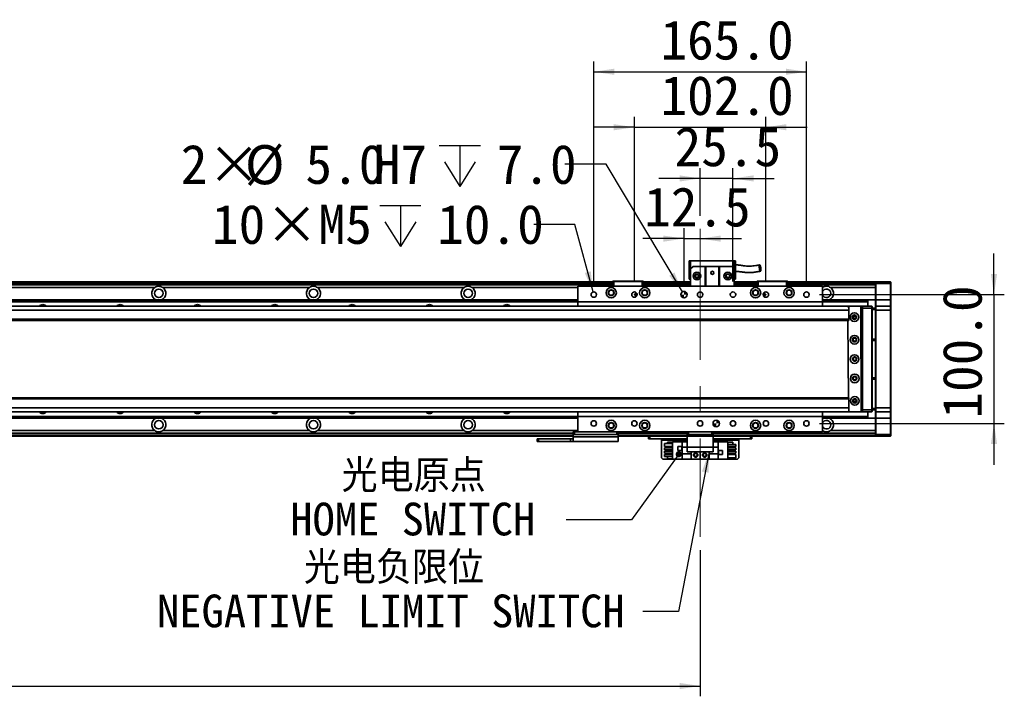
# Model space of a CAD drawing. Header units: millimetres. Extents: x 40 to 3320, y 40 to 2336.
# Tile 8 of 10: x 1763 to 2527, y 1539 to 2064. Entities that reach past the tile are written whole.
import ezdxf

# ---------------------------------------------------------------- set-up
doc = ezdxf.new("R2010")
doc.units = ezdxf.units.MM
doc.header["$LTSCALE"] = 8
doc.linetypes.add('CENTERX2', pattern=[20.32, 12.7, -2.54, 2.54, -2.54])
doc.layers.add('黑色实线', color=7, linetype='Continuous')
doc.styles.add('SLDTEXTSTYLE8', font='txt')
doc.styles.add('SLDTEXTSTYLE9', font='txt', dxfattribs={"bigfont": 'bigfont'})
doc.dimstyles.new('SLDDIMSTYLE0', dxfattribs={"dimtxt": 30.4, "dimasz": 16, "dimexe": 0, "dimexo": 0.0625, "dimgap": 7.6, "dimtad": 2, "dimdec": 1, "dimrnd": 1e-09, "dimzin": 4, "dimdsep": 46, "dimtxsty": 'SLDTEXTSTYLE8', "dimsah": 1, "dimcen": 0.09, "dimadec": 0, "dimazin": 1, "dimtfac": 1, "dimtdec": 1, "dimtmove": 0, "dimatfit": 0, "dimfxl": 0, "dimfrac": 2, "dimtolj": 1, "dimtzin": 12, "dimarcsym": 0})
doc.dimstyles.new('SLDDIMSTYLE1', dxfattribs={"dimtxt": 30.4, "dimasz": 16, "dimexe": 0, "dimexo": 0.0625, "dimgap": 7.6, "dimtad": 2, "dimdec": 1, "dimrnd": 1e-09, "dimzin": 12, "dimdsep": 46, "dimtxsty": 'SLDTEXTSTYLE8', "dimsah": 1, "dimcen": 0.09, "dimadec": 0, "dimazin": 3, "dimtfac": 1, "dimtdec": 1, "dimtmove": 0, "dimatfit": 0, "dimfxl": 0, "dimfrac": 2, "dimtolj": 1, "dimtzin": 12, "dimarcsym": 0})
doc.dimstyles.new('SLDDIMSTYLE2', dxfattribs={"dimtxt": 0.18, "dimasz": 4.8, "dimexe": 0, "dimexo": 0.0625, "dimgap": 0, "dimtad": 0, "dimtih": 1, "dimtoh": 1, "dimdec": 0, "dimrnd": 1e-09, "dimzin": 0, "dimdsep": 46, "dimtxsty": 'Standard', "dimblk1": 'DOT', "dimblk2": 'DOT', "dimsah": 1, "dimcen": 0.09, "dimadec": 0, "dimazin": 0, "dimtfac": 4.8, "dimtdec": 0, "dimtofl": 0, "dimtmove": 0, "dimatfit": 3, "dimldrblk": 'DOT', "dimfxl": 0, "dimfrac": 2, "dimtolj": 1, "dimtzin": 0, "dimarcsym": 0})
doc.dimstyles.new('SLDDIMSTYLE3', dxfattribs={"dimtxt": 0.18, "dimasz": 16, "dimexe": 0, "dimexo": 0.0625, "dimgap": 0, "dimtad": 0, "dimtih": 1, "dimtoh": 1, "dimdec": 0, "dimrnd": 1e-09, "dimzin": 0, "dimdsep": 46, "dimtxsty": 'Standard', "dimsah": 1, "dimcen": 0.09, "dimadec": 0, "dimazin": 0, "dimtfac": 16, "dimtdec": 0, "dimtofl": 0, "dimtmove": 0, "dimatfit": 3, "dimfxl": 0, "dimfrac": 2, "dimtolj": 1, "dimtzin": 0, "dimarcsym": 0})
doc.dimstyles.new('SLDDIMSTYLE4', dxfattribs={"dimtxt": 30.4, "dimasz": 16, "dimexe": 0, "dimexo": 0.0625, "dimgap": 7.6, "dimtad": 0, "dimtih": 1, "dimtoh": 1, "dimdec": 1, "dimrnd": 1e-09, "dimzin": 4, "dimdsep": 46, "dimtxsty": 'SLDTEXTSTYLE8', "dimsah": 1, "dimcen": 0, "dimadec": 0, "dimazin": 1, "dimtfac": 1, "dimtdec": 1, "dimtofl": 0, "dimtmove": 0, "dimatfit": 3, "dimfxl": 0, "dimfrac": 2, "dimtolj": 1, "dimtzin": 12, "dimarcsym": 0})
doc.dimstyles.new('SLDDIMSTYLE5', dxfattribs={"dimtxt": 30.4, "dimasz": 16, "dimexe": 0, "dimexo": 0.0625, "dimgap": 7.6, "dimtad": 0, "dimtih": 1, "dimtoh": 1, "dimdec": 1, "dimrnd": 1e-09, "dimzin": 12, "dimdsep": 46, "dimtxsty": 'SLDTEXTSTYLE8', "dimsah": 1, "dimcen": 0, "dimadec": 0, "dimazin": 3, "dimtfac": 1, "dimtdec": 1, "dimtofl": 0, "dimtmove": 0, "dimatfit": 3, "dimfxl": 0, "dimfrac": 2, "dimtolj": 1, "dimtzin": 12, "dimarcsym": 0})
doc.dimstyles.new('SLDDIMSTYLE6', dxfattribs={"dimtxt": 30.4, "dimasz": 16, "dimexe": 0, "dimexo": 0.0625, "dimgap": 7.6, "dimtad": 2, "dimdec": 1, "dimrnd": 1e-09, "dimzin": 4, "dimdsep": 46, "dimtxsty": 'SLDTEXTSTYLE8', "dimsah": 1, "dimcen": 0.09, "dimadec": 0, "dimazin": 1, "dimtfac": 1, "dimtdec": 1, "dimtofl": 0, "dimtmove": 0, "dimatfit": 3, "dimfxl": 0, "dimfrac": 2, "dimtolj": 1, "dimtzin": 12, "dimarcsym": 0})

# ---------------------------------------------------------------- blocks, each defined once
blk = doc.blocks.new('_D_11')
at = {"layer": '黑色实线'}
for p, q in [((2519.24, 1850.62), (2519.24, 1882.62)), ((2383.9, 1850.62), (2527.24, 1850.62)), ((2519.24, 1850.62), (2519.24, 1750.62)), ((2383.9, 1750.62), (2527.24, 1750.62)), ((2519.24, 1750.62), (2519.24, 1718.62))]:
    blk.add_line(p, q, dxfattribs=at)
for points in [[(2519.24, 1850.62), (2521.64, 1866.62), (2516.84, 1866.62)], [(2519.24, 1750.62), (2516.84, 1734.62), (2521.64, 1734.62)]]:
    blk.add_solid(points, dxfattribs=at)
at = {"layer": '黑色实线', "insert": (2479.35, 1754.38), "char_height": 30.4, "attachment_point": 1, "rotation": 90, "style": 'SLDTEXTSTYLE8'}
blk.add_mtext('100.0', dxfattribs=at)
blk = doc.blocks.new('_D_12')
at = {"layer": '黑色实线'}
for p, q in [((2278.74, 1860.78), (2278.74, 1902.09)), ((2278.74, 1894.09), (2246.74, 1894.09)), ((2278.74, 1894.09), (2291.24, 1894.09)), ((2291.24, 1894.09), (2323.24, 1894.09))]:
    blk.add_line(p, q, dxfattribs=at)
for points in [[(2278.74, 1894.09), (2262.74, 1896.49), (2262.74, 1891.69)], [(2291.24, 1894.09), (2307.24, 1891.69), (2307.24, 1896.49)]]:
    blk.add_solid(points, dxfattribs=at)
at = {"layer": '黑色实线', "insert": (2247.77, 1933.97), "char_height": 30.4, "attachment_point": 1, "style": 'SLDTEXTSTYLE8'}
blk.add_mtext('12.5', dxfattribs=at)
blk = doc.blocks.new('_D_13')
at = {"layer": '黑色实线'}
for p, q in [((2291.24, 1911.73), (2291.24, 1948.8)), ((2316.74, 1860.78), (2316.74, 1948.8)), ((2291.24, 1940.8), (2259.24, 1940.8)), ((2316.74, 1940.8), (2291.24, 1940.8)), ((2316.74, 1940.8), (2348.74, 1940.8))]:
    blk.add_line(p, q, dxfattribs=at)
for points in [[(2291.24, 1940.8), (2275.24, 1943.2), (2275.24, 1938.4)], [(2316.74, 1940.8), (2332.74, 1938.4), (2332.74, 1943.2)]]:
    blk.add_solid(points, dxfattribs=at)
at = {"layer": '黑色实线', "insert": (2271.41, 1980.69), "char_height": 30.4, "attachment_point": 1, "style": 'SLDTEXTSTYLE8'}
blk.add_mtext('25.5', dxfattribs=at)
blk = doc.blocks.new('_D_14')
at = {"layer": '黑色实线'}
for p, q in [((2240.24, 1860.78), (2240.24, 1988.54)), ((2342.24, 1860.78), (2342.24, 1988.54)), ((2240.24, 1980.54), (2208.24, 1980.54)), ((2240.24, 1980.54), (2342.24, 1980.54)), ((2342.24, 1980.54), (2374.24, 1980.54))]:
    blk.add_line(p, q, dxfattribs=at)
for points in [[(2240.24, 1980.54), (2224.24, 1982.94), (2224.24, 1978.14)], [(2342.24, 1980.54), (2358.24, 1978.14), (2358.24, 1982.94)]]:
    blk.add_solid(points, dxfattribs=at)
at = {"layer": '黑色实线', "insert": (2260.43, 2020.43), "char_height": 30.4, "attachment_point": 1, "style": 'SLDTEXTSTYLE8'}
blk.add_mtext('102.0', dxfattribs=at)
blk = doc.blocks.new('_D_15')
at = {"layer": '黑色实线'}
for p, q in [((2208.74, 1860.78), (2208.74, 2031.59)), ((2373.74, 1860.78), (2373.74, 2031.59)), ((2208.74, 2023.59), (2373.74, 2023.59))]:
    blk.add_line(p, q, dxfattribs=at)
for points in [[(2208.74, 2023.59), (2224.74, 2021.19), (2224.74, 2025.99)], [(2373.74, 2023.59), (2357.74, 2025.99), (2357.74, 2021.19)]]:
    blk.add_solid(points, dxfattribs=at)
at = {"layer": '黑色实线', "insert": (2260.43, 2063.48), "char_height": 30.4, "attachment_point": 1, "style": 'SLDTEXTSTYLE8'}
blk.add_mtext('165.0', dxfattribs=at)
blk = doc.blocks.new('SW_SYMBOL_HOLE_DEPTH')
at = {"layer": '黑色实线', "color": 0}
for p, q in [((0, 7000), (6400, 7000)), ((3200, 7000), (3200, 600)), ((800, 4440), (3200, 600)), ((5600, 4440), (3200, 600))]:
    blk.add_line(p, q, dxfattribs=at)
blk = doc.blocks.new('_D_18')
at = {"layer": '黑色实线'}
for p, q in [((2218.33, 1951.81), (2186.33, 1951.81)), ((2277.46, 1852.77), (2218.33, 1951.81))]:
    blk.add_line(p, q, dxfattribs=at)
blk.add_solid([(2277.46, 1852.77), (2271.32, 1867.74), (2267.2, 1865.28)], dxfattribs=at)
at = {"layer": '黑色实线', "xscale": 0.004985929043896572, "yscale": 0.004985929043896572, "zscale": 0.004985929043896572}
blk.add_blockref('SW_SYMBOL_HOLE_DEPTH', (2088.88, 1931.56), dxfattribs=at)
at = {"layer": '黑色实线', "char_height": 30.4, "attachment_point": 1, "style": 'SLDTEXTSTYLE8'}
for s, insert in [('2×', (1888.31, 1967)), ('%%c', (1938.05, 1966.7)), ('5.0', (1985.02, 1967)), ('H7', (2037.96, 1967)), ('7.0', (2133.38, 1967))]:
    blk.add_mtext(s, dxfattribs=dict(at, insert=insert))
blk = doc.blocks.new('_D_19')
at = {"layer": '黑色实线'}
for p, q in [((491.24, 1684.72), (491.24, 1538.82)), ((2291.24, 1652.35), (2291.24, 1538.82)), ((491.24, 1546.82), (2291.24, 1546.82))]:
    blk.add_line(p, q, dxfattribs=at)
for points in [[(491.24, 1546.82), (507.24, 1544.42), (507.24, 1549.22)], [(2291.24, 1546.82), (2275.24, 1549.22), (2275.24, 1544.42)]]:
    blk.add_solid(points, dxfattribs=at)
at = {"layer": '黑色实线', "insert": (1328.56, 1586.71), "char_height": 30.4, "attachment_point": 1, "style": 'SLDTEXTSTYLE8'}
blk.add_mtext('1800.0', dxfattribs=at)
blk = doc.blocks.new('_D_20')
at = {"layer": '黑色实线'}
for p, q in [((2194.15, 1905.09), (2162.15, 1905.09)), ((2208.2, 1852.65), (2194.15, 1905.09))]:
    blk.add_line(p, q, dxfattribs=at)
blk.add_solid([(2208.2, 1852.65), (2206.37, 1868.73), (2201.74, 1867.48)], dxfattribs=at)
at = {"layer": '黑色实线', "xscale": 0.004985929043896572, "yscale": 0.004985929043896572, "zscale": 0.004985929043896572}
blk.add_blockref('SW_SYMBOL_HOLE_DEPTH', (2042.74, 1884.97), dxfattribs=at)
at = {"layer": '黑色实线', "char_height": 30.4, "attachment_point": 1, "style": 'SLDTEXTSTYLE8'}
for s, insert in [('10×M5', (1912.49, 1920.41)), ('10.0', (2087.24, 1920.41))]:
    blk.add_mtext(s, dxfattribs=dict(at, insert=insert))
blk = doc.blocks.new('SW_NOTE_5')
at = {"layer": '黑色实线', "color": 0, "char_height": 25.4, "attachment_point": 2}
for s, insert, style in [('光电原点', (-118.23, 46.87), 'SLDTEXTSTYLE9'), ('HOME SWITCH', (-118.91, 13.29), 'SLDTEXTSTYLE8')]:
    blk.add_mtext(s, dxfattribs=dict(at, insert=insert, style=style))
blk = doc.blocks.new('_DOT')
at = {"color": 0, "linetype": 'ByBlock', "lineweight": -2}
blk.add_line((-0.5, 0), (-1, 0), dxfattribs=at)
at = {"color": 0, "linetype": 'ByBlock', "const_width": 0.5}
blk.add_lwpolyline([(-0.25, 0, 1), (0.25, 0, 1)], format="xyb", close=True, dxfattribs=at)
blk = doc.blocks.new('SW_NOTE_6')
at = {"layer": '黑色实线', "color": 0, "char_height": 25.4, "attachment_point": 2}
for s, insert, style in [('光电负限位', (-193.22, 46.7), 'SLDTEXTSTYLE9'), ('NEGATIVE LIMIT SWITCH', (-195.59, 13.12), 'SLDTEXTSTYLE8')]:
    blk.add_mtext(s, dxfattribs=dict(at, insert=insert, style=style))
blk = doc.blocks.new('SW_DOWELSYMBOL_2')
at = {"linetype": 'Continuous', "lineweight": 18}
h = blk.add_hatch(color=0, dxfattribs=at)
edge = h.paths.add_edge_path(flags=0)
edge.add_arc((0, 0), 2.5, 180, 270)
edge.add_line((0, -2.5), (0, 0))
edge.add_line((0, 0), (-2.5, 0))
h = blk.add_hatch(color=0, dxfattribs=at)
edge = h.paths.add_edge_path(flags=0)
edge.add_arc((0, 0), 2.5, 0, 90)
edge.add_line((0, 2.5), (0, 0))
edge.add_line((0, 0), (2.5, 0))
at = {"layer": '黑色实线', "color": 0}
blk.add_circle((0, 0), 2.5, dxfattribs=at)
blk = doc.blocks.new('SW_DOWELSYMBOL_3')
at = {"linetype": 'Continuous', "lineweight": 18}
h = blk.add_hatch(color=0, dxfattribs=at)
edge = h.paths.add_edge_path(flags=0)
edge.add_arc((0, 0), 2.5, 180, 270)
edge.add_line((0, -2.5), (0, 0))
edge.add_line((0, 0), (-2.5, 0))
h = blk.add_hatch(color=0, dxfattribs=at)
edge = h.paths.add_edge_path(flags=0)
edge.add_arc((0, 0), 2.5, 0, 90)
edge.add_line((0, 2.5), (0, 0))
edge.add_line((0, 0), (2.5, 0))
at = {"layer": '黑色实线', "color": 0}
blk.add_circle((0, 0), 2.5, dxfattribs=at)

msp = doc.modelspace()

# ---------------------------------------------------------------- linework, layer by layer
at = {"color": 7, "linetype": 'Continuous', "lineweight": 35}
for p, q in [((2282.74, 1876.92), (2283.74, 1876.92)), ((2282.74, 1876.92), (2282.74, 1862.52)), ((2283.74, 1870.52), (2283.74, 1876.92)), ((2283.74, 1876.92), (2317.74, 1876.92)), ((2285.74, 1872.52), (2283.74, 1870.52)), ((2285.74, 1872.52), (2295.24, 1872.52)), ((2295.24, 1857.12), (2295.24, 1872.52)), ((2295.24, 1872.52), (2295.74, 1872.52)), ((2295.74, 1872.52), (2295.74, 1857.12)), ((2305.74, 1872.52), (2295.74, 1872.52)), ((2305.74, 1857.12), (2305.74, 1872.52)), ((2305.74, 1872.52), (2306.24, 1872.52)), ((2306.24, 1872.52), (2306.24, 1857.12)), ((2306.24, 1872.52), (2315.74, 1872.52)), ((2317.74, 1870.52), (2315.74, 1872.52)), ((2317.74, 1876.92), (2318.74, 1876.92)), ((2317.74, 1876.92), (2317.74, 1870.52)), ((2318.74, 1862.52), (2318.74, 1876.92)), ((2283.74, 1870.52), (2283.74, 1857.12)), ((2317.74, 1870.52), (2317.74, 1857.12)), ((2223.24, 1860.62), (559.24, 1860.62)), ((559.24, 1860.42), (2223.24, 1860.42)), ((559.24, 1860.22), (2223.24, 1860.22)), ((2223.24, 1860.12), (559.24, 1860.12)), ((2223.24, 1858.12), (559.24, 1858.12)), ((2386.24, 1857.12), (2196.24, 1857.12)), ((2196.24, 1857.12), (2196.24, 1845.12)), ((2223.24, 1860.82), (2223.54, 1861.12)), ((2223.24, 1857.12), (2223.24, 1860.82)), ((2224.24, 1860.82), (2223.24, 1860.82)), ((2223.54, 1861.12), (2224.36, 1861.12)), ((2224.24, 1860.82), (2224.36, 1861.12)), ((2246.24, 1860.82), (2224.24, 1860.82)), ((2224.24, 1860.82), (2224.24, 1857.12)), ((2224.36, 1861.12), (2246.12, 1861.12)), ((2246.12, 1861.12), (2246.94, 1861.12)), ((2246.24, 1860.82), (2246.12, 1861.12)), ((2247.24, 1860.82), (2246.24, 1860.82)), ((2246.24, 1857.12), (2246.24, 1860.82)), ((2246.94, 1861.12), (2247.24, 1860.82)), ((2247.24, 1860.82), (2247.24, 1857.12)), ((2283.74, 1860.62), (2247.24, 1860.62)), ((2247.24, 1860.42), (2283.74, 1860.42)), ((2247.24, 1860.22), (2283.74, 1860.22)), ((2283.74, 1860.12), (2247.24, 1860.12)), ((2283.74, 1858.12), (2247.24, 1858.12)), ((2282.74, 1862.52), (2283.74, 1862.52)), ((2317.74, 1862.52), (2318.74, 1862.52)), ((2335.24, 1860.62), (2317.74, 1860.62)), ((2317.74, 1860.42), (2335.24, 1860.42)), ((2317.74, 1860.22), (2335.24, 1860.22)), ((2335.24, 1860.12), (2317.74, 1860.12)), ((2335.24, 1858.12), (2317.74, 1858.12)), ((2335.24, 1860.82), (2335.54, 1861.12)), ((2336.24, 1860.82), (2335.24, 1860.82)), ((2335.24, 1857.12), (2335.24, 1860.82)), ((2335.54, 1861.12), (2336.36, 1861.12)), ((2336.24, 1860.82), (2336.36, 1861.12)), ((2358.24, 1860.82), (2336.24, 1860.82)), ((2336.24, 1860.82), (2336.24, 1857.12)), ((2336.36, 1861.12), (2358.12, 1861.12)), ((2358.24, 1860.82), (2358.12, 1861.12)), ((2358.12, 1861.12), (2358.94, 1861.12)), ((2358.24, 1857.12), (2358.24, 1860.82)), ((2359.24, 1860.82), (2358.24, 1860.82)), ((2358.94, 1861.12), (2359.24, 1860.82)), ((2359.24, 1860.82), (2359.24, 1857.12)), ((2427.24, 1860.62), (2359.24, 1860.62)), ((2427.24, 1860.12), (2359.24, 1860.12)), ((2427.24, 1858.12), (2359.24, 1858.12)), ((2386.24, 1857.12), (2386.24, 1845.12)), ((2427.24, 1860.32), (2427.54, 1860.62)), ((2427.24, 1860.62), (2427.24, 1860.32)), ((2427.24, 1859.12), (2427.24, 1860.32)), ((2427.24, 1859.12), (2427.54, 1859.12)), ((2427.24, 1846.62), (2427.24, 1859.12)), ((2427.54, 1860.62), (2427.54, 1859.12)), ((2427.54, 1860.62), (2438.94, 1860.62)), ((2438.94, 1859.12), (2427.54, 1859.12)), ((2427.54, 1859.12), (2427.54, 1846.62)), ((2438.94, 1859.12), (2438.94, 1860.62)), ((2438.94, 1860.62), (2439.24, 1860.32)), ((2438.94, 1859.12), (2439.24, 1859.12)), ((2438.94, 1846.62), (2438.94, 1859.12)), ((2439.24, 1860.32), (2439.24, 1859.12)), ((2439.24, 1859.12), (2439.24, 1846.62)), ((1868.07, 1856.12), (1754.41, 1856.12)), ((1988.07, 1856.12), (1874.41, 1856.12)), ((2108.07, 1856.12), (1994.41, 1856.12)), ((2427.24, 1856.12), (2392.41, 1856.12)), ((2406.74, 1841.62), (375.74, 1841.62)), ((586.24, 1846.62), (2196.24, 1846.62)), ((586.24, 1846.32), (2196.24, 1846.32)), ((586.24, 1845.43), (2196.24, 1845.43)), ((586.24, 1845.13), (2196.24, 1845.13)), ((2386.24, 1845.12), (2196.24, 1845.12)), ((2196.24, 1845.12), (2196.24, 1841.62)), ((2386.24, 1847.01), (2386.96, 1846.62)), ((2386.24, 1846.62), (2421.24, 1846.62)), ((2386.24, 1846.32), (2421.24, 1846.32)), ((2386.24, 1845.43), (2421.24, 1845.43)), ((2386.24, 1845.13), (2421.24, 1845.13)), ((2386.24, 1845.12), (2386.24, 1841.62)), ((2406.35, 1841.6), (2405.85, 1841.09)), ((2405.85, 1841.09), (2405.85, 1840.98)), ((2415.35, 1841.65), (2406.35, 1841.6)), ((2406.74, 1841.62), (2406.74, 1841.6)), ((2407.04, 1841.62), (2407.02, 1841.6)), ((2407.04, 1841.6), (2407.04, 1841.62)), ((2407.04, 1841.62), (2411.04, 1841.62)), ((2415.85, 1841.15), (2415.35, 1841.65)), ((2415.37, 1841.62), (2417.24, 1841.62)), ((2417.24, 1841.32), (2415.67, 1841.32)), ((2416.28, 1760.15), (2415.85, 1841.15)), ((2417.24, 1840.12), (2417.24, 1841.62)), ((2417.24, 1841.62), (2424.44, 1841.62)), ((2421.24, 1846.62), (2421.24, 1846.32)), ((2427.24, 1846.62), (2421.24, 1846.62)), ((2421.24, 1846.32), (2421.24, 1845.43)), ((2421.24, 1845.43), (2421.24, 1845.13)), ((2421.24, 1845.13), (2421.24, 1841.62)), ((2424.44, 1840.12), (2424.44, 1841.62)), ((2424.74, 1841.32), (2424.44, 1841.62)), ((2424.74, 1841.32), (2424.74, 1840.12)), ((2427.24, 1846.62), (2427.54, 1846.62)), ((2427.24, 1841.32), (2427.24, 1846.62)), ((2427.54, 1841.62), (2427.24, 1841.32)), ((2427.24, 1838.62), (2427.24, 1841.32)), ((2427.54, 1846.62), (2427.54, 1841.62)), ((2427.54, 1846.62), (2438.94, 1846.62)), ((2427.54, 1841.62), (2427.54, 1838.62)), ((2427.54, 1841.62), (2438.94, 1841.62)), ((2438.94, 1841.62), (2438.94, 1846.62)), ((2438.94, 1846.62), (2439.24, 1846.62)), ((2438.94, 1838.62), (2438.94, 1841.62)), ((2438.94, 1841.62), (2439.24, 1841.32)), ((2439.24, 1846.62), (2439.24, 1841.32)), ((2439.24, 1841.32), (2439.24, 1838.62)), ((2406.74, 1838.62), (375.74, 1838.62)), ((2406.74, 1840.98), (2406.74, 1838.62)), ((2406.74, 1838.62), (2406.74, 1831.62)), ((2412.39, 1833.62), (2410.09, 1833.62)), ((2411.24, 1834.72), (2411.53, 1834.7)), ((2416.74, 1839.62), (2415.86, 1839.62)), ((2416.74, 1761.62), (2416.74, 1839.62)), ((2417.24, 1761.12), (2417.24, 1840.12)), ((2424.44, 1840.12), (2417.24, 1840.12)), ((2424.44, 1761.12), (2424.44, 1840.12)), ((2424.74, 1840.12), (2424.44, 1840.12)), ((2424.74, 1840.12), (2424.74, 1761.12)), ((2424.74, 1840.12), (2427.24, 1840.12)), ((2427.24, 1839.12), (2424.74, 1839.12)), ((2427.24, 1762.62), (2427.24, 1838.62)), ((2427.54, 1838.62), (2427.24, 1838.62)), ((2427.54, 1838.62), (2427.54, 1762.62)), ((2438.94, 1838.62), (2427.54, 1838.62)), ((2438.94, 1838.62), (2439.24, 1838.62)), ((2438.94, 1762.62), (2438.94, 1838.62)), ((2439.24, 1838.62), (2439.24, 1762.62)), ((2406.74, 1831.62), (375.74, 1831.62)), ((375.74, 1830.62), (2406.74, 1830.62)), ((2405.9, 1830.62), (2406.23, 1770.62)), ((2406.74, 1831.62), (2406.74, 1830.62)), ((2411.24, 1817.22), (2411.75, 1817.14)), ((2424.74, 1816.12), (2427.24, 1816.12)), ((2427.24, 1815.12), (2424.74, 1815.12)), ((2424.74, 1786.12), (2427.24, 1786.12)), ((2427.24, 1785.12), (2424.74, 1785.12)), ((2406.74, 1770.62), (375.74, 1770.62)), ((2406.74, 1769.62), (375.74, 1769.62)), ((2406.74, 1770.62), (2406.74, 1769.62)), ((2406.74, 1769.62), (2406.74, 1762.62)), ((2410.09, 1767.62), (2412.39, 1767.62)), ((2406.74, 1762.62), (375.74, 1762.62)), ((2406.74, 1759.62), (375.74, 1759.62)), ((2196.24, 1759.62), (2196.24, 1756.12)), ((2386.24, 1759.62), (2386.24, 1756.12)), ((2406.28, 1760.26), (2406.28, 1760.1)), ((2406.28, 1760.1), (2406.79, 1759.6)), ((2406.74, 1762.62), (2406.74, 1760.26)), ((2406.74, 1759.64), (2406.74, 1759.62)), ((2406.79, 1759.6), (2415.79, 1759.65)), ((2417.24, 1759.62), (2411.26, 1759.62)), ((2415.79, 1759.65), (2416.28, 1760.15)), ((2416.06, 1759.92), (2417.24, 1759.92)), ((2416.28, 1761.62), (2416.74, 1761.62)), ((2417.24, 1761.12), (2424.44, 1761.12)), ((2417.24, 1759.62), (2417.24, 1761.12)), ((2424.44, 1759.62), (2417.24, 1759.62)), ((2421.24, 1759.62), (2421.24, 1756.11)), ((2424.74, 1761.12), (2424.44, 1761.12)), ((2424.44, 1759.62), (2424.44, 1761.12)), ((2424.74, 1759.92), (2424.44, 1759.62)), ((2424.74, 1762.12), (2427.24, 1762.12)), ((2424.74, 1761.12), (2424.74, 1759.92)), ((2427.24, 1761.12), (2424.74, 1761.12)), ((2427.54, 1762.62), (2427.24, 1762.62)), ((2427.24, 1759.92), (2427.24, 1762.62)), ((2427.54, 1759.62), (2427.24, 1759.92)), ((2427.24, 1754.62), (2427.24, 1759.92)), ((2427.54, 1762.62), (2438.94, 1762.62)), ((2427.54, 1762.62), (2427.54, 1759.62)), ((2438.94, 1759.62), (2427.54, 1759.62)), ((2427.54, 1759.62), (2427.54, 1754.62)), ((2438.94, 1762.62), (2439.24, 1762.62)), ((2438.94, 1759.62), (2438.94, 1762.62)), ((2438.94, 1759.62), (2439.24, 1759.92)), ((2438.94, 1754.62), (2438.94, 1759.62)), ((2439.24, 1762.62), (2439.24, 1759.92)), ((2439.24, 1759.92), (2439.24, 1754.62)), ((586.24, 1756.11), (2196.24, 1756.11)), ((586.24, 1755.82), (2196.24, 1755.82)), ((586.24, 1754.92), (2196.24, 1754.92)), ((586.24, 1754.63), (2196.24, 1754.63)), ((2386.24, 1756.12), (2196.24, 1756.12)), ((2196.24, 1756.12), (2196.24, 1744.12)), ((2386.24, 1756.12), (2386.24, 1744.12)), ((2386.24, 1756.11), (2421.24, 1756.11)), ((2386.24, 1755.82), (2421.24, 1755.82)), ((2386.24, 1754.92), (2421.24, 1754.92)), ((2386.24, 1754.63), (2421.24, 1754.63)), ((2386.24, 1754.23), (2386.96, 1754.63)), ((2421.24, 1756.11), (2421.24, 1755.82)), ((2421.24, 1755.82), (2421.24, 1754.92)), ((2421.24, 1754.92), (2421.24, 1754.63)), ((2427.24, 1754.63), (2421.24, 1754.63)), ((2427.54, 1754.62), (2427.24, 1754.62)), ((2427.24, 1742.12), (2427.24, 1754.62)), ((2427.54, 1754.62), (2438.94, 1754.62)), ((2427.54, 1754.62), (2427.54, 1742.12)), ((2439.24, 1754.62), (2438.94, 1754.62)), ((2438.94, 1742.12), (2438.94, 1754.62)), ((2439.24, 1754.62), (2439.24, 1742.12)), ((2192.74, 1743.13), (591.74, 1743.13)), ((1868.07, 1745.13), (1754.41, 1745.13)), ((1988.07, 1745.13), (1874.41, 1745.13)), ((2108.07, 1745.13), (1994.41, 1745.13)), ((2192.74, 1742.12), (2192.74, 1744.12)), ((2192.74, 1744.12), (2193.74, 1744.12)), ((2193.74, 1742.12), (2192.74, 1742.12)), ((2192.74, 1740.29), (2192.74, 1742.12)), ((2193.74, 1744.12), (2193.74, 1742.12)), ((2193.74, 1744.12), (2196.24, 1744.12)), ((2193.74, 1742.12), (2226.74, 1742.12)), ((2386.24, 1744.12), (2196.24, 1744.12)), ((2226.74, 1742.12), (2226.74, 1744.12)), ((2227.74, 1742.12), (2226.74, 1742.12)), ((2227.74, 1744.12), (2227.74, 1742.12)), ((2281.24, 1743.13), (2227.74, 1743.13)), ((2227.74, 1742.12), (2227.74, 1740.29)), ((2281.24, 1742.12), (2281.24, 1744.12)), ((2282.24, 1742.12), (2281.24, 1742.12)), ((2281.24, 1740.62), (2281.24, 1742.12)), ((2282.24, 1744.12), (2282.24, 1742.12)), ((2300.24, 1742.12), (2282.24, 1742.12)), ((2300.24, 1742.12), (2300.24, 1744.12)), ((2301.24, 1742.12), (2300.24, 1742.12)), ((2301.24, 1744.12), (2301.24, 1742.12)), ((2427.24, 1743.13), (2301.24, 1743.13)), ((2301.24, 1742.12), (2301.24, 1740.62)), ((2427.24, 1745.13), (2392.41, 1745.13)), ((2427.54, 1742.12), (2427.24, 1742.12)), ((2427.24, 1740.92), (2427.24, 1742.12)), ((2427.54, 1742.12), (2438.94, 1742.12)), ((2427.54, 1742.12), (2427.54, 1740.62)), ((2439.24, 1742.12), (2438.94, 1742.12)), ((2438.94, 1740.62), (2438.94, 1742.12)), ((2439.24, 1742.12), (2439.24, 1740.92)), ((2192.74, 1740.62), (591.74, 1740.62)), ((2164.74, 1736.62), (2164.74, 1738.62)), ((2164.74, 1738.62), (2165.74, 1738.62)), ((2165.74, 1736.62), (2164.74, 1736.62)), ((2165.74, 1738.62), (2165.74, 1736.62)), ((2165.74, 1738.62), (2190.74, 1738.62)), ((2165.74, 1736.62), (2190.74, 1736.62)), ((2190.74, 1736.62), (2190.74, 1738.62)), ((2190.74, 1738.62), (2192.74, 1738.62)), ((2192.74, 1736.62), (2190.74, 1736.62)), ((2192.74, 1740.29), (2227.74, 1740.29)), ((2192.74, 1736.62), (2192.74, 1740.29)), ((2227.74, 1736.62), (2192.74, 1736.62)), ((2281.24, 1740.62), (2227.74, 1740.62)), ((2227.74, 1740.29), (2227.74, 1736.62)), ((2251.24, 1738.62), (2251.24, 1740.62)), ((2252.24, 1738.62), (2251.24, 1738.62)), ((2252.24, 1740.62), (2252.24, 1738.62)), ((2281.24, 1738.62), (2252.24, 1738.62)), ((2261.24, 1738.62), (2261.24, 1737.62)), ((2261.24, 1723.82), (2261.24, 1737.62)), ((2263.54, 1735.18), (2269.74, 1735.18)), ((2263.54, 1732.68), (2263.54, 1735.18)), ((2265.94, 1736.12), (2269.74, 1736.12)), ((2265.94, 1735.18), (2265.94, 1736.12)), ((2269.74, 1722.82), (2269.74, 1736.42)), ((2269.74, 1736.42), (2277.29, 1736.42)), ((2277.29, 1736.42), (2277.29, 1732.12)), ((2281.24, 1736.42), (2277.29, 1736.42)), ((2301.24, 1740.62), (2281.24, 1740.62)), ((2281.24, 1740.62), (2281.24, 1732.12)), ((2301.24, 1740.62), (2301.24, 1732.12)), ((2427.24, 1740.62), (2301.24, 1740.62)), ((2330.24, 1738.62), (2301.24, 1738.62)), ((2305.19, 1736.42), (2301.24, 1736.42)), ((2305.19, 1732.12), (2305.19, 1736.42)), ((2312.74, 1736.42), (2305.19, 1736.42)), ((2312.74, 1736.42), (2312.74, 1722.82)), ((2316.54, 1736.12), (2312.74, 1736.12)), ((2318.94, 1734.18), (2312.74, 1734.18)), ((2316.54, 1736.12), (2316.54, 1734.18)), ((2318.94, 1734.18), (2318.94, 1732.68)), ((2321.24, 1737.62), (2321.24, 1738.62)), ((2321.24, 1737.62), (2321.24, 1723.82)), ((2330.24, 1738.62), (2330.24, 1740.62)), ((2331.24, 1738.62), (2330.24, 1738.62)), ((2331.24, 1740.62), (2331.24, 1738.62)), ((2427.54, 1740.62), (2427.24, 1740.92)), ((2427.24, 1740.92), (2427.24, 1740.62)), ((2438.94, 1740.62), (2427.54, 1740.62)), ((2439.24, 1740.92), (2438.94, 1740.62)), ((2263.54, 1732.68), (2269.74, 1732.68)), ((2263.54, 1730.14), (2263.54, 1731.64)), ((2263.54, 1731.64), (2269.74, 1731.64)), ((2263.54, 1730.14), (2269.74, 1730.14)), ((2263.54, 1727.6), (2263.54, 1729.1)), ((2263.54, 1729.1), (2269.74, 1729.1)), ((2263.54, 1727.6), (2269.74, 1727.6)), ((2263.54, 1725.06), (2263.54, 1726.56)), ((2263.54, 1726.56), (2269.74, 1726.56)), ((2265.94, 1731.64), (2265.94, 1732.68)), ((2265.94, 1729.1), (2265.94, 1730.14)), ((2265.94, 1726.56), (2265.94, 1727.6)), ((2277.04, 1732.72), (2273.84, 1732.72)), ((2273.84, 1732.72), (2273.84, 1729.52)), ((2273.84, 1729.52), (2277.04, 1729.52)), ((2273.94, 1732.62), (2273.94, 1729.62)), ((2276.94, 1732.62), (2273.94, 1732.62)), ((2273.94, 1729.62), (2276.94, 1729.62)), ((2276.94, 1729.62), (2276.94, 1732.62)), ((2277.04, 1729.52), (2277.04, 1732.72)), ((2281.24, 1732.12), (2277.29, 1732.12)), ((2277.29, 1727.12), (2277.29, 1732.12)), ((2277.29, 1727.12), (2284.24, 1727.12)), ((2277.29, 1727.12), (2277.29, 1722.82)), ((2281.24, 1732.12), (2301.24, 1732.12)), ((2281.24, 1728.62), (2281.24, 1732.12)), ((2301.24, 1728.62), (2281.24, 1728.62)), ((2284.24, 1728.62), (2284.24, 1727.12)), ((2284.24, 1722.82), (2284.24, 1727.12)), ((2291.24, 1722.82), (2291.24, 1728.62)), ((2298.24, 1727.12), (2298.24, 1728.62)), ((2298.24, 1727.12), (2305.19, 1727.12)), ((2298.24, 1727.12), (2298.24, 1722.82)), ((2305.19, 1732.12), (2301.24, 1732.12)), ((2301.24, 1732.12), (2301.24, 1728.62)), ((2305.19, 1732.12), (2305.19, 1727.12)), ((2305.19, 1722.82), (2305.19, 1727.12)), ((2308.64, 1729.72), (2305.44, 1729.72)), ((2305.44, 1729.72), (2305.44, 1726.52)), ((2305.44, 1726.52), (2308.64, 1726.52)), ((2305.54, 1729.62), (2305.54, 1726.62)), ((2308.54, 1729.62), (2305.54, 1729.62)), ((2305.54, 1726.62), (2308.54, 1726.62)), ((2308.54, 1726.62), (2308.54, 1729.62)), ((2308.64, 1726.52), (2308.64, 1729.72)), ((2318.94, 1732.68), (2312.74, 1732.68)), ((2318.94, 1731.64), (2312.74, 1731.64)), ((2318.94, 1730.14), (2312.74, 1730.14)), ((2318.94, 1729.1), (2312.74, 1729.1)), ((2318.94, 1727.6), (2312.74, 1727.6)), ((2318.94, 1726.56), (2312.74, 1726.56)), ((2316.54, 1732.68), (2316.54, 1731.64)), ((2316.54, 1730.14), (2316.54, 1729.1)), ((2316.54, 1727.6), (2316.54, 1726.56)), ((2318.94, 1731.64), (2318.94, 1730.14)), ((2318.94, 1729.1), (2318.94, 1727.6)), ((2318.94, 1726.56), (2318.94, 1724.06)), ((2261.24, 1723.82), (2262.24, 1722.82)), ((2269.74, 1722.82), (2262.24, 1722.82)), ((2263.54, 1725.06), (2269.74, 1725.06)), ((2265.94, 1723.12), (2265.94, 1725.06)), ((2265.94, 1723.12), (2269.74, 1723.12)), ((2269.74, 1722.82), (2277.29, 1722.82)), ((2277.29, 1722.82), (2284.24, 1722.82)), ((2291.24, 1722.82), (2284.24, 1722.82)), ((2291.24, 1722.82), (2298.24, 1722.82)), ((2298.24, 1722.82), (2305.19, 1722.82)), ((2312.74, 1722.82), (2305.19, 1722.82)), ((2318.94, 1724.06), (2312.74, 1724.06)), ((2316.54, 1723.12), (2312.74, 1723.12)), ((2320.24, 1722.82), (2312.74, 1722.82)), ((2316.54, 1724.06), (2316.54, 1723.12)), ((2320.24, 1722.82), (2321.24, 1723.82))]:
    msp.add_line(p, q, dxfattribs=at)
at = {"color": 8, "linetype": 'Continuous', "lineweight": 35}
for p, q in [((2223.24, 1859.62), (559.24, 1859.62)), ((2283.74, 1859.62), (2247.24, 1859.62)), ((2335.24, 1859.62), (2317.74, 1859.62)), ((2427.24, 1859.62), (2359.24, 1859.62)), ((2196.24, 1856.12), (2114.41, 1856.12)), ((2196.24, 1745.13), (2114.41, 1745.13)), ((2192.74, 1741.62), (591.74, 1741.62)), ((2281.24, 1741.62), (2227.74, 1741.62)), ((2261.24, 1737.62), (2281.24, 1737.62)), ((2427.24, 1741.62), (2301.24, 1741.62)), ((2301.24, 1737.62), (2321.24, 1737.62))]:
    msp.add_line(p, q, dxfattribs=at)
at = {"color": 7, "linetype": 'Continuous', "lineweight": 35, "flags": 128}
msp.add_lwpolyline([(2411.24, 1802.22), (2411.85, 1802.1), (2412.09, 1801.98)], dxfattribs=at)
at = {"color": 7, "linetype": 'Continuous', "lineweight": 35}
for centre, radius in [((2288.74, 1865.02), 3), ((2288.74, 1865.02), 1.7), ((2288.74, 1865.02), 1.6), ((2300.74, 1867.52), 1.25), ((2312.74, 1865.02), 3), ((2312.74, 1865.02), 1.7), ((2312.74, 1865.02), 1.6), ((1871.24, 1851.62), 3.3), ((1991.24, 1851.62), 3.3), ((2111.24, 1851.62), 3.3), ((2208.74, 1850.62), 2.1), ((2222.24, 1852.12), 4), ((2222.24, 1852.12), 2.25), ((2222.24, 1852.12), 2), ((2240.24, 1850.62), 2.1), ((2248.24, 1852.12), 4), ((2248.24, 1852.12), 2.25), ((2248.24, 1852.12), 2), ((2278.74, 1850.62), 2.5), ((2291.24, 1850.62), 2.1), ((2316.74, 1850.62), 2.1), ((2334.24, 1852.12), 4), ((2334.24, 1852.12), 2.25), ((2334.24, 1852.12), 2), ((2342.24, 1850.62), 2.1), ((2360.24, 1852.12), 4), ((2360.24, 1852.12), 2.25), ((2360.24, 1852.12), 2), ((2373.74, 1850.62), 2.1), ((2410.89, 1833.12), 3.36), ((2410.89, 1833.12), 1.7), ((2411.24, 1833.12), 1.25), ((2410.98, 1815.62), 3.36), ((2410.98, 1815.62), 1.7), ((2411.24, 1815.62), 1.25), ((2411.07, 1800.62), 3.36), ((2411.07, 1800.62), 1.7), ((2411.24, 1800.62), 1.25), ((2411.15, 1785.62), 3.36), ((2411.15, 1785.62), 1.7), ((2411.24, 1785.62), 1.6), ((2411.24, 1785.62), 1.25), ((2411.24, 1768.12), 3.36), ((2411.24, 1768.12), 1.7), ((2411.24, 1768.12), 1.6), ((2411.24, 1768.12), 1.25), ((1871.24, 1749.62), 3.3), ((1991.24, 1749.62), 3.3), ((2111.24, 1749.62), 3.3), ((2208.74, 1750.62), 2.1), ((2222.24, 1749.12), 4), ((2222.24, 1749.12), 2.25), ((2222.24, 1749.12), 2), ((2240.24, 1750.62), 2.1), ((2248.24, 1749.12), 4), ((2248.24, 1749.12), 2.25), ((2248.24, 1749.12), 2), ((2291.24, 1750.62), 2.1), ((2303.74, 1750.62), 2.5), ((2316.74, 1750.62), 2.1), ((2334.24, 1749.12), 4), ((2334.24, 1749.12), 2.25), ((2334.24, 1749.12), 2), ((2342.24, 1750.62), 2.1), ((2360.24, 1749.12), 4), ((2360.24, 1749.12), 2.25), ((2360.24, 1749.12), 2), ((2373.74, 1750.62), 2.1), ((2287.74, 1726.12), 1.75), ((2287.74, 1726.12), 1.25), ((2294.74, 1726.12), 1.75), ((2294.74, 1726.12), 1.25)]:
    msp.add_circle(centre, radius, dxfattribs=at)
for centre, radius, start, end in [((1871.24, 1851.62), 5.5, 125.18979, 245.50882), ((1871.24, 1851.62), 5.5, 294.49118, 54.81021), ((1991.24, 1851.62), 5.5, 125.18979, 245.50882), ((1991.24, 1851.62), 5.5, 294.49118, 54.81021), ((2111.24, 1851.62), 5.5, 125.18979, 245.50882), ((2111.24, 1851.62), 5.5, 294.49118, 54.81021), ((2389.24, 1851.62), 3.3, 0, 155.38002), ((2389.24, 1851.62), 3.3, 204.61998, 0), ((2389.24, 1851.62), 5.5, 294.49118, 54.81021), ((1781.24, 1839.12), 3.75, 41.91572, 138.08428), ((1841.24, 1839.12), 3.75, 41.91572, 138.08428), ((1901.24, 1839.12), 3.75, 41.91572, 138.08428), ((1961.24, 1839.12), 3.75, 41.91572, 138.08428), ((2021.24, 1839.12), 3.75, 41.91572, 138.08428), ((2081.24, 1839.12), 3.75, 41.91572, 138.08428), ((2141.24, 1839.12), 3.75, 41.91572, 138.08428), ((2411.24, 1833.12), 1.6, 90, 280.8667), ((2411.24, 1815.62), 1.6, 90, 289.0593), ((2411.24, 1800.62), 1.6, 90, 302.53732), ((1781.24, 1762.13), 3.75, 221.91572, 318.08428), ((1841.24, 1762.13), 3.75, 221.91572, 318.08428), ((1901.24, 1762.13), 3.75, 221.91572, 318.08428), ((1961.24, 1762.13), 3.75, 221.91572, 318.08428), ((2021.24, 1762.13), 3.75, 221.91572, 318.08428), ((2081.24, 1762.13), 3.75, 221.91572, 318.08428), ((2141.24, 1762.13), 3.75, 221.91572, 318.08428), ((1871.24, 1749.62), 5.5, 114.49118, 234.81021), ((1871.24, 1749.62), 5.5, 305.18979, 65.50882), ((1991.24, 1749.62), 5.5, 114.49118, 234.81021), ((1991.24, 1749.62), 5.5, 305.18979, 65.50882), ((2111.24, 1749.62), 5.5, 114.49118, 234.81021), ((2111.24, 1749.62), 5.5, 305.18979, 65.50882), ((2389.24, 1749.62), 3.3, 0, 155.38002), ((2389.24, 1749.62), 3.3, 204.61998, 0), ((2389.24, 1749.62), 5.5, 305.18979, 65.50882)]:
    msp.add_arc(centre, radius, start, end, dxfattribs=at)
for points, knots in [([(2337.48, 1873.67), (2336.44, 1873.51), (2334.62, 1873.22), (2332.24, 1872.85), (2330.43, 1872.7), (2328.84, 1872.68), (2327.07, 1872.76), (2325.22, 1872.98), (2323.32, 1873.26), (2321.8, 1873.49), (2320.38, 1873.62), (2319.44, 1873.67), (2318.88, 1873.65), (2318.74, 1873.65)], [0, 0, 0, 0, 0.172824, 0.3012115, 0.3945091, 0.4621947, 0.5503057, 0.6704455, 0.7542687, 0.8531365, 0.9125023, 0.9778912, 1, 1, 1, 1]), ([(2337.1, 1872.51), (2337.13, 1872.76), (2337.18, 1873.26), (2337.36, 1873.66), (2337.58, 1873.71), (2337.81, 1873.43), (2338.03, 1872.92), (2338.21, 1872.22), (2338.36, 1871.41), (2338.43, 1870.58), (2338.44, 1869.8), (2338.36, 1869.18), (2338.22, 1868.78), (2338.02, 1868.7), (2337.82, 1868.8), (2337.63, 1869.15), (2337.46, 1869.68), (2337.31, 1870.41), (2337.2, 1871.16), (2337.13, 1871.7), (2337.1, 1871.96), (2337.09, 1872.05), (2337.09, 1872.07), (2337.09, 1872.14), (2337.09, 1872.3), (2337.1, 1872.43), (2337.1, 1872.51)], [0, 0, 0, 0, 0.064817, 0.129778, 0.189733, 0.24262, 0.294415, 0.346244, 0.398724, 0.4522, 0.506601, 0.561452, 0.616051, 0.669773, 0.727071, 0.765376, 0.803692, 0.858909, 0.914229, 0.949554, 0.964002, 0.964851, 0.965759, 0.96871, 0.980528, 1, 1, 1, 1]), ([(2288.53, 1863.89), (2288.4, 1863.91), (2288.14, 1863.96), (2287.8, 1864.18), (2287.54, 1864.5), (2287.39, 1864.9), (2287.38, 1865.35), (2287.52, 1865.78), (2287.77, 1866.16), (2288.02, 1866.32), (2288.13, 1866.39)], [0, 0, 0, 0, 0.115318, 0.231213, 0.351748, 0.476984, 0.606496, 0.740211, 0.878337, 1, 1, 1, 1]), ([(2288.74, 1863.87), (2288.74, 1863.87), (2288.86, 1863.87), (2289.1, 1863.91), (2289.42, 1864.07), (2289.67, 1864.32), (2289.84, 1864.63), (2289.91, 1864.98), (2289.87, 1865.33), (2289.72, 1865.65), (2289.49, 1865.92), (2289.19, 1866.1), (2288.84, 1866.19), (2288.49, 1866.16), (2288.16, 1866.04), (2287.88, 1865.82), (2287.68, 1865.52), (2287.58, 1865.18), (2287.59, 1864.83), (2287.7, 1864.49), (2287.91, 1864.21), (2288.19, 1863.99), (2288.41, 1863.92), (2288.53, 1863.89)], [0, 0, 0, 0, 0.0017067, 0.0516196, 0.1015422, 0.1514666, 0.2013806, 0.251295, 0.3012103, 0.351115, 0.4010376, 0.4509522, 0.5008825, 0.5507862, 0.6006983, 0.6505991, 0.7005229, 0.7504421, 0.8003535, 0.850262, 0.9001902, 0.9501062, 1, 1, 1, 1]), ([(2289.35, 1866.39), (2289.48, 1866.3), (2289.75, 1866.12), (2290.01, 1865.7), (2290.12, 1865.22), (2290.05, 1864.75), (2289.84, 1864.35), (2289.52, 1864.05), (2289.2, 1863.92), (2289.01, 1863.9), (2288.95, 1863.89)], [0, 0, 0, 0, 0.140802, 0.288056, 0.430429, 0.567933, 0.700586, 0.828468, 0.951592, 1, 1, 1, 1]), ([(2312.61, 1863.89), (2312.56, 1863.89), (2312.36, 1863.9), (2312.04, 1864.01), (2311.69, 1864.28), (2311.46, 1864.67), (2311.37, 1865.13), (2311.44, 1865.61), (2311.68, 1866.05), (2311.95, 1866.29), (2312.11, 1866.38), (2312.13, 1866.39)], [0, 0, 0, 0, 0.048831, 0.168041, 0.291926, 0.420553, 0.553962, 0.692166, 0.834934, 0.981904, 1, 1, 1, 1]), ([(2312.53, 1863.89), (2312.4, 1863.93), (2312.15, 1864), (2311.88, 1864.24), (2311.71, 1864.49), (2311.61, 1864.76), (2311.59, 1864.97), (2311.59, 1865.1), (2311.59, 1865.12), (2311.59, 1865.13), (2311.6, 1865.13), (2311.6, 1865.13), (2311.6, 1865.13), (2311.6, 1865.13)], [0, 0, 0, 0, 0.236979, 0.4416982, 0.6142905, 0.7545055, 0.9380817, 0.9829677, 0.9897855, 0.9952036, 0.9975518, 0.9997681, 1, 1, 1, 1]), ([(2312.95, 1863.89), (2313.09, 1863.92), (2313.37, 1863.97), (2313.72, 1864.22), (2313.97, 1864.57), (2314.1, 1864.98), (2314.09, 1865.4), (2313.95, 1865.81), (2313.7, 1866.16), (2313.46, 1866.32), (2313.35, 1866.39)], [0, 0, 0, 0, 0.124782, 0.249847, 0.37485, 0.499847, 0.624835, 0.749827, 0.874821, 1, 1, 1, 1]), ([(2318.74, 1868.64), (2319.11, 1868.65), (2320, 1868.69), (2321.37, 1868.51), (2322.78, 1868.31), (2324.06, 1868.12), (2325.16, 1867.97), (2326.11, 1867.87), (2327.36, 1867.76), (2329.19, 1867.68), (2331.79, 1867.78), (2334.79, 1868.2), (2336.93, 1868.55), (2338.05, 1868.73)], [0, 0, 0, 0, 0.056163, 0.135046, 0.209374, 0.275822, 0.332639, 0.378834, 0.42168, 0.52249, 0.656041, 0.818585, 1, 1, 1, 1]), ([(1874.41, 1856.12), (1873.95, 1856.39), (1873, 1856.94), (1871.32, 1857.2), (1869.58, 1856.99), (1868.57, 1856.41), (1868.07, 1856.12)], [0, 0, 0, 0, 0.235694, 0.486464, 0.744851, 1, 1, 1, 1]), ([(1994.41, 1856.12), (1993.95, 1856.39), (1993, 1856.94), (1991.32, 1857.2), (1989.58, 1856.99), (1988.57, 1856.41), (1988.07, 1856.12)], [0, 0, 0, 0, 0.235694, 0.486464, 0.744851, 1, 1, 1, 1]), ([(2114.41, 1856.12), (2113.95, 1856.39), (2113, 1856.94), (2111.32, 1857.2), (2109.58, 1856.99), (2108.57, 1856.41), (2108.07, 1856.12)], [0, 0, 0, 0, 0.2356978, 0.486489, 0.7448626, 1, 1, 1, 1]), ([(2387.89, 1856.95), (2387.89, 1857.1), (2387.89, 1857.39), (2387.82, 1857.75), (2387.61, 1857.98), (2387.27, 1858.08), (2386.84, 1858.11), (2386.33, 1858.12), (2385.78, 1858.12), (2385.27, 1858.09), (2384.9, 1857.99), (2384.68, 1857.78), (2384.6, 1857.48), (2384.59, 1857.22), (2384.59, 1857.09)], [0, 0, 0, 0, 0.0797584, 0.1665565, 0.2537829, 0.3312594, 0.4105053, 0.4973659, 0.5883793, 0.6798164, 0.7685863, 0.8490903, 0.9259937, 1, 1, 1, 1]), ([(2387.89, 1856.95), (2387.88, 1856.95), (2387.85, 1856.94), (2387.65, 1856.89), (2387.29, 1856.77), (2386.84, 1856.58), (2386.47, 1856.39), (2386.28, 1856.25), (2386.24, 1856.23)], [0, 0, 0, 0, 0.123963, 0.326527, 0.52887, 0.733186, 0.948333, 1, 1, 1, 1]), ([(2392.41, 1856.12), (2391.95, 1856.39), (2391, 1856.94), (2389.41, 1857.21), (2388.37, 1857.04), (2387.89, 1856.95)], [0, 0, 0, 0, 0.335629, 0.69275, 1, 1, 1, 1]), ([(2241.21, 1849.91), (2241.16, 1849.89), (2241.06, 1849.87), (2240.89, 1849.91), (2240.67, 1850.05), (2240.52, 1850.25), (2240.42, 1850.44), (2240.39, 1850.52), (2240.37, 1850.58), (2240.37, 1850.62), (2240.37, 1850.68), (2240.44, 1850.86), (2240.57, 1851.08), (2240.78, 1851.28), (2240.96, 1851.36), (2241.11, 1851.37), (2241.25, 1851.33), (2241.38, 1851.23), (2241.5, 1851.05), (2241.58, 1850.79), (2241.58, 1850.49), (2241.51, 1850.22), (2241.4, 1850.04), (2241.29, 1849.94), (2241.23, 1849.91), (2241.21, 1849.91)], [0, 0, 0, 0, 0.035646, 0.071016, 0.128141, 0.233733, 0.265082, 0.287763, 0.300451, 0.309202, 0.317986, 0.341192, 0.449461, 0.51788, 0.561756, 0.595713, 0.629832, 0.660447, 0.70532, 0.770642, 0.838506, 0.906317, 0.950688, 0.985044, 1, 1, 1, 1]), ([(2341.17, 1849.96), (2341.12, 1850.01), (2341.01, 1850.13), (2340.91, 1850.4), (2340.89, 1850.73), (2340.97, 1851.04), (2341.1, 1851.23), (2341.23, 1851.33), (2341.37, 1851.37), (2341.52, 1851.36), (2341.72, 1851.27), (2341.9, 1851.08), (2342.02, 1850.89), (2342.09, 1850.74), (2342.11, 1850.67), (2342.11, 1850.6), (2342.1, 1850.51), (2342, 1850.32), (2341.85, 1850.09), (2341.63, 1849.93), (2341.47, 1849.87), (2341.31, 1849.89), (2341.22, 1849.93), (2341.18, 1849.96), (2341.17, 1849.96)], [0, 0, 0, 0, 0.047047, 0.107419, 0.187767, 0.268732, 0.309878, 0.343845, 0.378047, 0.40867, 0.455821, 0.536759, 0.610203, 0.634253, 0.658535, 0.66689, 0.677913, 0.720594, 0.835788, 0.883794, 0.932257, 0.963764, 0.995347, 1, 1, 1, 1]), ([(1868.07, 1745.13), (1868.53, 1744.86), (1869.48, 1744.3), (1871.16, 1744.04), (1872.9, 1744.26), (1873.91, 1744.84), (1874.41, 1745.13)], [0, 0, 0, 0, 0.235694, 0.486481, 0.744851, 1, 1, 1, 1]), ([(1988.07, 1745.13), (1988.53, 1744.86), (1989.48, 1744.3), (1991.16, 1744.04), (1992.9, 1744.26), (1993.91, 1744.84), (1994.41, 1745.13)], [0, 0, 0, 0, 0.235694, 0.486464, 0.744851, 1, 1, 1, 1]), ([(2108.07, 1745.13), (2108.53, 1744.86), (2109.48, 1744.3), (2111.16, 1744.04), (2112.9, 1744.26), (2113.91, 1744.84), (2114.41, 1745.13)], [0, 0, 0, 0, 0.235699, 0.486456, 0.74483, 1, 1, 1, 1]), ([(2386.24, 1745.04), (2386.65, 1744.81), (2387.54, 1744.29), (2389.16, 1744.04), (2390.9, 1744.26), (2391.91, 1744.84), (2392.41, 1745.13)], [0, 0, 0, 0, 0.213466, 0.471541, 0.737419, 1, 1, 1, 1])]:
    msp.add_open_spline(points, degree=3, knots=knots, dxfattribs=at)
at = {"layer": '黑色实线', "linetype": 'CENTERX2', "lineweight": 18}
msp.add_line((2291.24, 1901.57), (2291.24, 1662.51), dxfattribs=at)

# ---------------------------------------------------------------- block references
at = {"layer": '黑色实线'}
for name, p in [('SW_DOWELSYMBOL_2', (2278.74, 1850.62)), ('SW_DOWELSYMBOL_3', (2303.74, 1750.62))]:
    msp.add_blockref(name, p, dxfattribs=at)
at = {"layer": '黑色实线', "color": 7}
for name, p in [('SW_NOTE_5', (2187.21, 1675.83)), ('SW_NOTE_6', (2246.87, 1604.68))]:
    msp.add_blockref(name, p, dxfattribs=at)

# ---------------------------------------------------------------- dimensions: what is measured, and where the dimension line sits
at = {"layer": '黑色实线'}
for base, p1, p2, dimstyle, picture, middle in [((2373.74, 2023.59), (2208.74, 1850.62), (2373.74, 1850.62), 'SLDDIMSTYLE0', '_D_15', (2308.86, 2023.59)), ((2342.24, 1980.54), (2240.24, 1850.62), (2342.24, 1850.62), 'SLDDIMSTYLE0', '_D_14', (2308.86, 1980.54)), ((2291.24, 1940.8), (2316.74, 1850.62), (2291.24, 1901.57), 'SLDDIMSTYLE1', '_D_13', (2308.86, 1940.8)), ((2291.24, 1894.09), (2278.74, 1850.62), (2291.24, 1901.57), 'SLDDIMSTYLE1', '_D_12', (2285.22, 1894.09)), ((2291.24, 1546.82), (491.24, 1694.88), (2291.24, 1662.51), 'SLDDIMSTYLE6', '_D_19', (1387.97, 1546.82))]:
    dim = msp.add_linear_dim(base=base, p1=p1, p2=p2, dimstyle=dimstyle, dxfattribs=at)
    dim.commit()
    dim.dimension.update_dxf_attribs({"geometry": picture, "text_midpoint": middle, "dimtype": 160})
dim = msp.add_diameter_dim_2p(p1=(2280.02, 1848.48), p2=(2277.46, 1852.77), text='2×<>H7{\\fGDT;x}7.0', dimstyle='SLDDIMSTYLE4', dxfattribs=at)
dim.commit()
dim.dimension.update_dxf_attribs({"geometry": '_D_18', "text_midpoint": (2037.32, 1951.81), "dimtype": 163})
dim = msp.add_diameter_dim_2p(p1=(2209.28, 1848.59), p2=(2208.2, 1852.65), text='10×M5{\\fGDT;x}10.0', dimstyle='SLDDIMSTYLE5', override={"dimpost": '<>'}, dxfattribs=at)
dim.commit()
dim.dimension.update_dxf_attribs({"geometry": '_D_20', "text_midpoint": (2037.32, 1905.09), "dimtype": 163})
dim = msp.add_linear_dim(base=(2519.24, 1750.62), p1=(2373.74, 1850.62), p2=(2373.74, 1750.62), angle=90, dimstyle='SLDDIMSTYLE0', dxfattribs=at)
dim.commit()
dim.dimension.update_dxf_attribs({"geometry": '_D_11', "text_midpoint": (2519.24, 1802.81), "dimtype": 160})

# ---------------------------------------------------------------- leaders
at = {"layer": '黑色实线', "color": 7}
for points, dimstyle in [([(2274.67, 1726.74), (2238.01, 1675.83), (2187.21, 1675.83)], 'SLDDIMSTYLE2'), ([(2298.24, 1728.55), (2274.54, 1604.68), (2246.87, 1604.68)], 'SLDDIMSTYLE3')]:
    msp.add_leader(points, dimstyle=dimstyle, dxfattribs=at)

doc.saveas('drawing.dxf')
